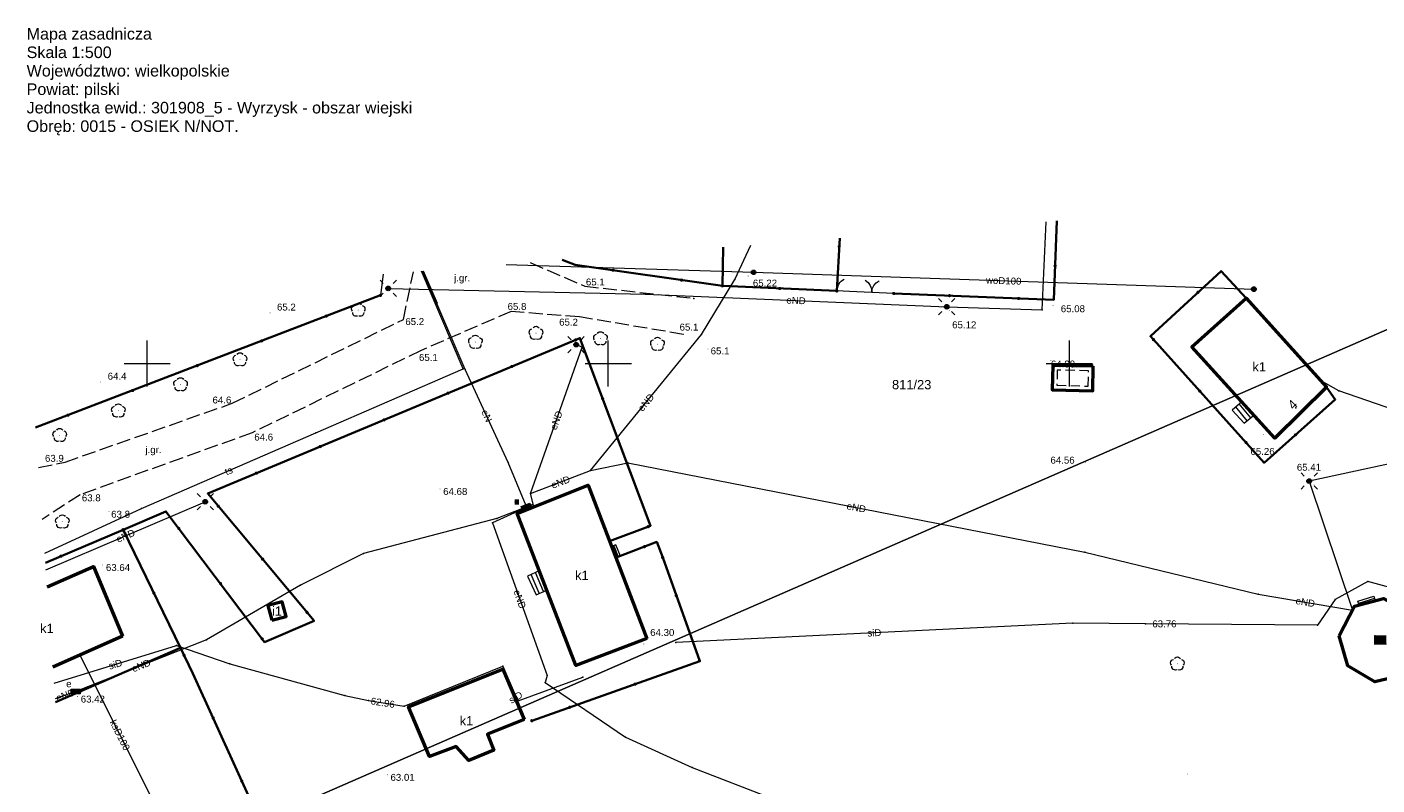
# Model space of a CAD drawing. Extents: x 6453237 to 6453735, y 5887843 to 5888051.
# Tile 9 of 11: x 6453237 to 6453383, y 5887954 to 5888036. Entities that reach past the tile are written whole.
import ezdxf
from ezdxf.enums import TextEntityAlignment as Align

# ---------------------------------------------------------------- set-up
doc = ezdxf.new("R2010")
doc.units = 0
doc.header["$PDSIZE"] = 0.75
doc.linetypes.add('PRZER2-1', pattern=[3, 2, -1])
doc.linetypes.add('PRZER3-1', pattern=[4, 3, -1])
doc.layers.get('0').update_dxf_attribs({"linetype": 'CONTINUOUS', "lineweight": 13})
for name, color, linetype, lineweight in [('GEPADR', 7, 'CONTINUOUS', 18), ('GEPADR_O', 7, 'CONTINUOUS', 18), ('GESBZO', 7, 'CONTINUOUS', 50), ('GESBZO_O', 7, 'CONTINUOUS', 50), ('GESDZI', 7, 'CONTINUOUS', 18), ('GESDZI_O', 7, 'CONTINUOUS', 18), ('GESSCH', 7, 'CONTINUOUS', 18), ('GSLKBR', 7, 'CONTINUOUS', 18), ('GSLKFU', 7, 'CONTINUOUS', 18), ('GSLKOG', 7, 'CONTINUOUS', 35), ('GSPPRB', 7, 'CONTINUOUS', 18), ('GSPWPN', 7, 'CONTINUOUS', 13), ('GSPWPN_O', 7, 'CONTINUOUS', 13), ('GSPWPS', 7, 'CONTINUOUS', 13), ('GSPWPS_O', 7, 'CONTINUOUS', 13), ('GSSBUD', 7, 'CONTINUOUS', 50), ('GSSBZO', 7, 'CONTINUOUS', 50), ('GSSBZO_O', 7, 'CONTINUOUS', 50), ('GSSKOA', 7, 'PRZER3-1', 18), ('GSSKOA_O', 7, 'PRZER3-1', 18), ('GULLOB', 7, 'CONTINUOUS', 35), ('GULSPR', 7, 'CONTINUOUS', 18), ('GULSPR_O', 7, 'CONTINUOUS', 18), ('GUPELA', 7, 'CONTINUOUS', 18), ('GUPIKP', 7, 'CONTINUOUS', 18), ('GUPPRZ', 7, 'CONTINUOUS', 18), ('GUPPRZ_O', 7, 'CONTINUOUS', 18)]:
    doc.layers.add(name, color=color, linetype=linetype, lineweight=lineweight)
for name, color, linetype, lineweight, true_color in [('GSPRDL', 7, 'CONTINUOUS', 18, 0x008000), ('GULEPR', 1, 'CONTINUOUS', 18, 0xff0000), ('GULEPR_O', 1, 'CONTINUOUS', 18, 0xff0000), ('GULKPR', 7, 'CONTINUOUS', 18, 0x803300), ('GULKPR_O', 7, 'CONTINUOUS', 18, 0x803300), ('GULTPR', 7, 'CONTINUOUS', 18, 0xff9100), ('GULTPR_O', 7, 'CONTINUOUS', 18, 0xff9100), ('GULWPR', 5, 'CONTINUOUS', 18, 0x0000ff), ('GULWPR_O', 5, 'CONTINUOUS', 18, 0x0000ff), ('GUPESE', 1, 'CONTINUOUS', 18, 0xff0000), ('GUPESE_O', 1, 'CONTINUOUS', 18, 0xff0000)]:
    doc.layers.add(name, color=color, linetype=linetype, lineweight=lineweight, true_color=true_color)
doc.styles.add('GEO-INFO', font='arial.ttf')

# ---------------------------------------------------------------- blocks, each defined once
blk = doc.blocks.new('KOLO')
blk.add_hatch(color=0).paths.add_polyline_path([(-0.5, 0), (-0.482963, -0.12941), (-0.433013, -0.25), (-0.353553, -0.353553), (-0.25, -0.433013), (-0.12941, -0.482963), (0, -0.5), (0.12941, -0.482963), (0.25, -0.433013), (0.353553, -0.353553), (0.433013, -0.25), (0.482963, -0.12941), (0.5, 0), (0.482963, 0.12941), (0.433013, 0.25), (0.353553, 0.353553), (0.25, 0.433013), (0.12941, 0.482963), (0, 0.5), (-0.12941, 0.482963), (-0.25, 0.433013), (-0.353553, 0.353553), (-0.433013, 0.25), (-0.482963, 0.12941)])
blk = doc.blocks.new('SPDLP')
blk.add_hatch(color=0).paths.add_polyline_path([(0, -0.09), (0.027812, -0.085595), (0.052901, -0.072812), (0.072812, -0.052901), (0.085595, -0.027812), (0.09, 0), (0.085595, 0.027812), (0.072812, 0.052901), (0.052901, 0.072812), (0.027812, 0.085595), (0, 0.09), (-0.027812, 0.085595), (-0.052901, 0.072812), (-0.072812, 0.052901), (-0.085595, 0.027812), (-0.09, 0), (-0.085595, -0.027812), (-0.072812, -0.052901), (-0.052901, -0.072812), (-0.027812, -0.085595)])
at = {"color": 0}
for points in [[(-1.271938, -0.268652), (-1.40916, -0.048001), (-1.462858, 0.20623), (-1.426585, 0.463525), (-1.304695, 0.693003), (-1.11182, 0.867117), (-0.871109, 0.964971)], [(-0.648554, 1.126667), (-0.481106, 1.325358), (-0.255912, 1.454989), (0, 1.5), (0.255912, 1.454989), (0.481106, 1.325358), (0.648554, 1.126667)], [(0.871109, 0.964971), (1.11182, 0.867117), (1.304695, 0.693003), (1.426585, 0.463525), (1.462858, 0.20623), (1.40916, -0.048001), (1.271938, -0.268652)], [(-0.137547, -1.292703), (-0.389802, -1.355024), (-0.648184, -1.327532), (-0.881678, -1.213525), (-1.062258, -1.026689), (-1.168249, -0.78945), (-1.186929, -0.530282)], [(1.186929, -0.530282), (1.168249, -0.78945), (1.062258, -1.026689), (0.881678, -1.213525), (0.648184, -1.327532), (0.389802, -1.355024), (0.137547, -1.292703)]]:
    blk.add_lwpolyline(points, dxfattribs=at)
blk = doc.blocks.new('SUEO')
blk.add_hatch(color=0).paths.add_polyline_path([(-0.002174, 0.089974), (0.023762, 0.086807), (0.042561, 0.0793), (0.060131, 0.066965), (0.076266, 0.047786), (0.086234, 0.025762), (0.089972, 0.002226), (0.088646, -0.015553), (0.081114, -0.038994), (0.066834, -0.060276), (0.049699, -0.075033), (0.027576, -0.085671), (0.004027, -0.08991), (-0.019639, -0.087831), (-0.040932, -0.080154), (-0.059082, -0.067892), (-0.073734, -0.051607), (-0.08374, -0.032979), (-0.089221, -0.011817), (-0.089063, 0.012951), (-0.082571, 0.035806), (-0.069528, 0.057148), (-0.048957, 0.075519), (-0.026898, 0.085887)])
at = {"color": 0}
for points in [[(-1.767767, 1.767767), (-1.06066, 1.06066)], [(1.767767, 1.767767), (1.06066, 1.06066)], [(-1.767767, -1.767767), (-1.06066, -1.06066)], [(1.767767, -1.767767), (1.06066, -1.06066)]]:
    blk.add_lwpolyline(points, dxfattribs=at)
blk = doc.blocks.new('SZAFA1')
at = {"true_color": 0xffffff}
blk.add_hatch(color=7, dxfattribs=at).paths.add_polyline_path([(-1, -0.5), (1, -0.5), (1, 0.5), (-1, 0.5)])
at = {"color": 0}
blk.add_lwpolyline([(-1, -0.5), (-1, 0.5), (1, 0.5), (1, -0.5)], close=True, dxfattribs=at)
blk = doc.blocks.new('OKRAG_PELNY')
at = {"true_color": 0xffffff}
blk.add_hatch(color=7, dxfattribs=at).paths.add_polyline_path([(-0.5, 0), (-0.482963, -0.12941), (-0.433013, -0.25), (-0.353553, -0.353553), (-0.25, -0.433013), (-0.12941, -0.482963), (0, -0.5), (0.12941, -0.482963), (0.25, -0.433013), (0.353553, -0.353553), (0.433013, -0.25), (0.482963, -0.12941), (0.5, 0), (0.482963, 0.12941), (0.433013, 0.25), (0.353553, 0.353553), (0.25, 0.433013), (0.12941, 0.482963), (0, 0.5), (-0.12941, 0.482963), (-0.25, 0.433013), (-0.353553, 0.353553), (-0.433013, 0.25), (-0.482963, 0.12941)])
at = {"color": 0}
blk.add_lwpolyline([(0, 0.5), (0.12941, 0.482963), (0.25, 0.433013), (0.353553, 0.353553), (0.433013, 0.25), (0.482963, 0.12941), (0.5, 0), (0.482963, -0.12941), (0.433013, -0.25), (0.353553, -0.353553), (0.25, -0.433013), (0.12941, -0.482963), (0, -0.5), (-0.12941, -0.482963), (-0.25, -0.433013), (-0.353553, -0.353553), (-0.433013, -0.25), (-0.482963, -0.12941), (-0.5, 0), (-0.482963, 0.12941), (-0.433013, 0.25), (-0.353553, 0.353553), (-0.25, 0.433013), (-0.12941, 0.482963)], close=True, dxfattribs=at)
blk = doc.blocks.new('POINT')
at = {"color": 0}
blk.add_point((0, 0), dxfattribs=at)
blk = doc.blocks.new('KTOK04')
at = {"color": 0}
blk.add_lwpolyline([(0, 0), (-0.01711, -0.261052), (-0.068148, -0.517638), (-0.152241, -0.765367), (-0.267949, -1), (-0.413293, -1.217523), (-0.585786, -1.414214), (-0.782477, -1.586707), (-1, -1.732051)], dxfattribs=at)
blk = doc.blocks.new('SLBRA')
at = {"color": 0}
for points in [[(1.732051, 1), (1.414214, 0.585786), (1, 0.267949), (0.517638, 0.068148), (0, 0)], [(0, 0), (0.517638, -0.068148), (1, -0.267949), (1.414214, -0.585786), (1.732051, -1)]]:
    blk.add_lwpolyline(points, dxfattribs=at)

msp = doc.modelspace()

# ---------------------------------------------------------------- hatches: boundary and pattern name
at = {"layer": 'GESBZO_O', "linetype": 'Continuous', "lineweight": 9, "true_color": 0xffffff}
msp.add_hatch(color=7, dxfattribs=at).paths.add_polyline_path([(6453383.05, 5887969.54), (6453383.05, 5887970.55), (6453384.37, 5887970.55), (6453384.37, 5887969.54)], flags=0)
at = {"layer": 'GUPESE_O', "linetype": 'Continuous', "lineweight": 9, "true_color": 0xffffff}
msp.add_hatch(color=7, dxfattribs=at).paths.add_polyline_path([(6453289.83, 5887984.7), (6453289.83, 5887985.27), (6453290.33, 5887985.27), (6453290.33, 5887984.7)], flags=0)

# ---------------------------------------------------------------- linework, layer by layer
at = {"color": 7, "linetype": 'Continuous', "lineweight": 13, "elevation": 100, "flags": 128}
for points in [[(6453250, 5887997.5), (6453250, 5888002.5)], [(6453300, 5887997.5), (6453300, 5888002.5)], [(6453350, 5887997.5), (6453350, 5888002.5)], [(6453247.5, 5888000), (6453252.5, 5888000)], [(6453297.5, 5888000), (6453302.5, 5888000)], [(6453347.5, 5888000), (6453352.5, 5888000)]]:
    msp.add_lwpolyline(points, dxfattribs=at)
at = {"layer": 'GESBZO', "color": 7, "linetype": 'Continuous', "lineweight": 50, "elevation": 10.18}
for points in [[(6453377.89, 5887997.44), (6453372.28, 5887991.9), (6453363.29, 5888001.82), (6453369.17, 5888007.09)], [(6453304.17, 5887970.21), (6453296.47, 5887967.28), (6453290.1, 5887983.76), (6453297.81, 5887986.83)], [(6453379.25, 5887970.49), (6453380.93, 5887973.69), (6453384.08, 5887974.53), (6453387.36, 5887972.78), (6453388.24, 5887969.17), (6453386.64, 5887966.34), (6453383.13, 5887965.5), (6453380.21, 5887967.23)], [(6453290.89, 5887961.42), (6453286.9, 5887959.82), (6453287.57, 5887958.09), (6453284.87, 5887956.99), (6453283.51, 5887958.51), (6453280.62, 5887957.4), (6453278.34, 5887962.79), (6453288.55, 5887966.89)]]:
    msp.add_lwpolyline(points, close=True, dxfattribs=at)
for points in [[(6453239.14, 5887975.79), (6453244.16, 5887978.01), (6453247.33, 5887970.44)], [(6453247.33, 5887970.44), (6453239.77, 5887967.11)]]:
    msp.add_lwpolyline(points, dxfattribs=at)
at = {"layer": 'GESDZI', "color": 7, "linetype": 'Continuous', "lineweight": 18, "elevation": 10.22}
for points in [[(6453428.88, 5888021.82), (6453411.63, 5888014.87), (6453388.68, 5888005.52), (6453242.22, 5887941.65), (6453241.63, 5887941.36)], [(6453242.22, 5887941.65), (6453388.68, 5888005.52), (6453411.63, 5888014.87), (6453426.66, 5888002.8), (6453436.68, 5887969.08), (6453454.71, 5887953.76)]]:
    msp.add_lwpolyline(points, dxfattribs=at)
at = {"layer": 'GESSCH', "color": 7, "linetype": 'Continuous', "lineweight": 18, "elevation": 10.18}
for points in [[(6453367.65, 5887994.96), (6453368.95, 5887993.52), (6453370.01, 5887994.4), (6453368.71, 5887995.84)], [(6453301.31, 5887979.14), (6453300.83, 5887980.36), (6453300.36, 5887980.17), (6453300.82, 5887978.97)], [(6453291.25, 5887976.96), (6453292.17, 5887974.95), (6453293.32, 5887975.44), (6453292.51, 5887977.53)], [(6453381.28, 5887974.26), (6453383.01, 5887974.79), (6453383.17, 5887974.29), (6453381.42, 5887973.82)]]:
    msp.add_lwpolyline(points, close=True, dxfattribs=at)
at = {"layer": 'GESSCH', "color": 7, "linetype": 'Continuous', "lineweight": 18, "elevation": 10.18, "flags": 128}
for points in [[(6453369.29, 5887993.8), (6453368.05, 5887995.3)], [(6453369.68, 5887994.12), (6453368.43, 5887995.62)], [(6453300.59, 5887980.26), (6453301.08, 5887979.06)], [(6453292.51, 5887975.1), (6453291.65, 5887977.14)], [(6453292.97, 5887975.3), (6453292.1, 5887977.34)], [(6453383.09, 5887974.54), (6453381.36, 5887974)]]:
    msp.add_lwpolyline(points, dxfattribs=at)
at = {"layer": 'GSLKBR', "color": 7, "linetype": 'Continuous', "lineweight": 18, "elevation": 10.18}
for points in [[(6453275.6, 5888009.68), (6453275.3, 5888007.39)], [(6453330.95, 5888007.59), (6453326.16, 5888007.81)]]:
    msp.add_lwpolyline(points, dxfattribs=at)
at = {"layer": 'GSLKFU', "color": 7, "linetype": 'Continuous', "lineweight": 18, "elevation": 10.18}
msp.add_lwpolyline([(6453326.16, 5888007.81), (6453324.78, 5888007.86)], dxfattribs=at)
at = {"layer": 'GSLKOG', "color": 7, "linetype": 'Continuous', "lineweight": 35, "elevation": 10.18}
for points in [[(6453330.95, 5888007.59), (6453348.3, 5888006.89), (6453348.64, 5888015.47)], [(6453325.09, 5888013.6), (6453324.78, 5888007.86)], [(6453312.44, 5888012.6), (6453312.38, 5888008.41)], [(6453294.99, 5888011.22), (6453296.39, 5888010.7), (6453312.38, 5888008.41)], [(6453369.17, 5888007.09), (6453366.45, 5888010.02), (6453358.79, 5888002.96), (6453371.12, 5887989.25), (6453378.84, 5887996.09), (6453377.89, 5887997.44)], [(6453312.38, 5888008.41), (6453324.78, 5888007.86)], [(6453237.9, 5887993.05), (6453275.3, 5888007.39)], [(6453300.14, 5887980.75), (6453304.58, 5887982.42), (6453296.92, 5888002.75), (6453256.56, 5887985.92), (6453268.1, 5887972.1), (6453262.73, 5887969.82), (6453252.03, 5887983.98), (6453247.38, 5887981.99), (6453253.6, 5887969.19), (6453254.95, 5887966.42), (6453262.1, 5887950.68)], [(6453247.38, 5887981.99), (6453238.95, 5887978.4)], [(6453305.9, 5887978.97), (6453305.25, 5887980.67), (6453300.87, 5887978.97)], [(6453305.9, 5887978.97), (6453309.91, 5887967.73), (6453291.7, 5887961.29)], [(6453240.04, 5887963.31), (6453253.6, 5887969.19)]]:
    msp.add_lwpolyline(points, dxfattribs=at)
at = {"layer": 'GSPPRB', "color": 7, "linetype": 'Continuous', "lineweight": 18}
for p in [(6453313.72, 5888009.09, 10.28), (6453275.3, 5888007.39, 10.28), (6453304.02, 5888007.51, 10.28), (6453309.28, 5888007.06, 10.28), (6453369.17, 5888007.09, 10.28), (6453281.41, 5888006.52, 10.28), (6453347.04, 5888005.82, 10.28), (6453310.1, 5888003.15, 10.28), (6453297.15, 5888001.78, 10.28), (6453363.29, 5888001.82, 10.28), (6453284.25, 5887999.41, 10.28), (6453284.49, 5887999.35, 10.28), (6453377.24, 5887998.16, 10.28), (6453377.89, 5887997.44, 10.28), (6453379.23, 5887997.05, 10.28), (6453268.28, 5887992.47, 10.28), (6453372.28, 5887991.9, 10.28), (6453289.14, 5887989.28, 10.28), (6453298.08, 5887988.4, 10.28), (6453302.12, 5887989.24, 10.28), (6453297.81, 5887986.83, 10.28), (6453291.57, 5887985.9, 10.28), (6453249.37, 5887984.28, 10.28), (6453290.1, 5887983.76, 10.28), (6453291.1, 5887984.59, 10.28), (6453291.8, 5887984.72, 10.28), (6453291.92, 5887984.49, 10.28), (6453287.43, 5887982.72, 10.28), (6453287.91, 5887983.21, 10.28), (6453273.46, 5887979.42, 10.28), (6453351.68, 5887979.54, 10.28), (6453244.16, 5887978.01, 10.28), (6453382.37, 5887976.37, 10.28), (6453266.63, 5887975.97, 10.28), (6453370.48, 5887975.02, 10.28), (6453378.81, 5887974.44, 10.28), (6453380.71, 5887973.27, 10.28), (6453380.93, 5887973.69, 10.28), (6453350.39, 5887971.86, 10.28), (6453247.33, 5887970.44, 10.28), (6453358.25, 5887971.79, 10.28), (6453376.91, 5887971.63, 10.28), (6453379.25, 5887970.49, 10.28), (6453253.19, 5887969.46, 10.28), (6453256.44, 5887970.07, 10.28), (6453304.17, 5887970.21, 10.28), (6453307.31, 5887969.77, 10.28), (6453242.68, 5887968.39, 10.28), (6453258.96, 5887967.46, 10.28), (6453288.55, 5887967.21, 10.28), (6453288.55, 5887966.89, 10.28), (6453293.37, 5887966.19, 10.28), (6453296.47, 5887967.28, 10.28), (6453297.22, 5887966.02, 10.28), (6453380.21, 5887967.23, 10.28), (6453293.17, 5887965.44, 10.28), (6453383.13, 5887965.5, 10.28), (6453271.41, 5887964.02, 10.28), (6453273.99, 5887963.49, 10.28), (6453289.88, 5887963.78, 10.28), (6453290.02, 5887963.86, 10.28), (6453290.21, 5887963.43, 10.28), (6453277.85, 5887962.87, 10.28), (6453278.34, 5887962.79, 10.28), (6453290.89, 5887961.42, 10.28), (6453286.9, 5887959.82, 10.28), (6453301.85, 5887959.52, 10.28), (6453280.62, 5887957.4, 10.28), (6453283.51, 5887958.51, 10.28), (6453287.57, 5887958.09, 10.28), (6453284.87, 5887956.99, 10.28), (6453309.09, 5887956.22, 10.28)]:
    msp.add_point(p, dxfattribs=at)
at = {"layer": 'GSSBUD', "color": 7, "linetype": 'Continuous', "lineweight": 50, "elevation": 10.18}
msp.add_lwpolyline([(6453352.59, 5887999.7), (6453348.2, 5887999.8), (6453348.13, 5887997.15), (6453352.53, 5887997.04)], close=True, dxfattribs=at)
at = {"layer": 'GSSBUD', "color": 7, "linetype": 'PRZER2-1', "lineweight": 18, "ltscale": 0.5, "elevation": 10.18}
msp.add_lwpolyline([(6453352.08, 5887999.21), (6453348.69, 5887999.29), (6453348.65, 5887997.64), (6453352.04, 5887997.55)], close=True, dxfattribs=at)
at = {"layer": 'GSSBZO', "color": 7, "linetype": 'Continuous', "lineweight": 50, "elevation": 10.18}
msp.add_lwpolyline([(6453263.5, 5887972.18), (6453265.06, 5887972.59), (6453264.64, 5887974.18), (6453263.08, 5887973.77)], close=True, dxfattribs=at)
at = {"layer": 'GSSKOA', "color": 7, "linetype": 'PRZER3-1', "lineweight": 18, "ltscale": 0.5, "elevation": 10.18}
for points in [[(6453238.21, 5887988.74), (6453241.09, 5887989.32), (6453259.22, 5887995.69), (6453277.78, 5888004.77), (6453278.86, 5888009.94)], [(6453291.54, 5888010.94), (6453297.45, 5888008.37), (6453309.28, 5888007.06)], [(6453308.16, 5888003.16), (6453296.87, 5888005.04), (6453289.46, 5888005.64), (6453279.7, 5888001.41), (6453261.37, 5887992.49), (6453242.72, 5887985.78), (6453238.61, 5887983.11)]]:
    msp.add_lwpolyline(points, dxfattribs=at)
at = {"layer": 'GULEPR', "color": 1, "linetype": 'Continuous', "lineweight": 18, "true_color": 0xff0000, "elevation": 10.14}
for points in [[(6453415.56, 5888020.77), (6453393.26, 5887990.96), (6453376.01, 5887987.26), (6453380.71, 5887973.27)], [(6453276.13, 5888008.14), (6453304.02, 5888007.51), (6453336.7, 5888006.15), (6453347.04, 5888005.82), (6453347.48, 5888015.37)], [(6453298.08, 5887988.4), (6453310.1, 5888003.15), (6453313.72, 5888009.09), (6453315.45, 5888012.84)], [(6453291.11, 5887984.46), (6453291.1, 5887984.59), (6453289.14, 5887989.28), (6453284.49, 5887999.35), (6453281.41, 5888006.52), (6453279.9, 5888010.02)], [(6453291.92, 5887984.49), (6453291.57, 5887985.9), (6453297.15, 5888001.78), (6453296.51, 5888002.04)], [(6453291.57, 5887985.9), (6453298.08, 5887988.4)], [(6453298.08, 5887988.4), (6453302.12, 5887989.24), (6453351.68, 5887979.54), (6453370.48, 5887975.02)], [(6453239.01, 5887977.63), (6453256.29, 5887985.02)], [(6453291.8, 5887984.72), (6453287.91, 5887983.21), (6453273.46, 5887979.42), (6453266.63, 5887975.97), (6453256.44, 5887970.07), (6453242.24, 5887964.47)], [(6453291.8, 5887984.72), (6453287.43, 5887982.72), (6453293.37, 5887966.19), (6453293.17, 5887965.44), (6453301.85, 5887959.52), (6453309.09, 5887956.22), (6453317.88, 5887952.83)], [(6453291.92, 5887984.49), (6453291.8, 5887984.72)], [(6453370.48, 5887975.02), (6453380.71, 5887973.27)], [(6453242.24, 5887964.47), (6453240.02, 5887963.66)]]:
    msp.add_lwpolyline(points, dxfattribs=at)
at = {"layer": 'GULKPR', "color": 36, "linetype": 'Continuous', "lineweight": 18, "true_color": 0x803300, "elevation": 10.14}
msp.add_lwpolyline([(6453242.68, 5887968.39), (6453251.39, 5887951.07)], dxfattribs=at)
at = {"layer": 'GULLOB', "color": 7, "linetype": 'Continuous', "lineweight": 35, "elevation": 10.12}
msp.add_lwpolyline([(6453281.41, 5888006.52), (6453279.9, 5888010.02)], dxfattribs=at)
at = {"layer": 'GULSPR', "color": 7, "linetype": 'Continuous', "lineweight": 18, "elevation": 10.14}
for points in [[(6453391.38, 5887992.85), (6453379.23, 5887997.05), (6453377.24, 5887998.16)], [(6453385.15, 5887975.62), (6453382.37, 5887976.37), (6453378.81, 5887974.44), (6453376.91, 5887971.63), (6453358.25, 5887971.79), (6453350.39, 5887971.86), (6453307.31, 5887969.77)], [(6453239.9, 5887965.35), (6453253.19, 5887969.46), (6453258.96, 5887967.46), (6453271.41, 5887964.02), (6453273.99, 5887963.49), (6453277.85, 5887962.87), (6453288.55, 5887967.21), (6453290.02, 5887963.86), (6453290.21, 5887963.43), (6453297.22, 5887966.02)], [(6453290.02, 5887963.86), (6453289.88, 5887963.78)]]:
    msp.add_lwpolyline(points, dxfattribs=at)
at = {"layer": 'GULTPR', "color": 30, "linetype": 'Continuous', "lineweight": 18, "true_color": 0xff9100, "elevation": 10.14}
msp.add_lwpolyline([(6453238.88, 5887979.44), (6453249.37, 5887984.28), (6453268.28, 5887992.47), (6453284.25, 5887999.41), (6453279.74, 5888010.01)], dxfattribs=at)
at = {"layer": 'GULWPR', "color": 5, "linetype": 'Continuous', "lineweight": 18, "true_color": 0x0000ff, "elevation": 10.14}
msp.add_lwpolyline([(6453288.93, 5888010.74), (6453315.76, 5888009.88), (6453370.01, 5888008.05)], dxfattribs=at)

# ---------------------------------------------------------------- block references
at = {"layer": 'GEPADR', "color": 7, "lineweight": 18}
msp.add_blockref('POINT', (6453374.56, 5887995.2, 10.28), dxfattribs=at)
at = {"layer": 'GSLKBR', "color": 7, "lineweight": 18, "xscale": 0.75, "yscale": 0.75, "rotation": 87.37299400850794}
msp.add_blockref('SLBRA', (6453328.56, 5888007.7, 10.18), dxfattribs=at)
at = {"layer": 'GSLKFU', "color": 7, "lineweight": 18, "xscale": 0.75, "yscale": 0.75, "rotation": 178.0572540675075}
msp.add_blockref('KTOK04', (6453324.78, 5888007.86, 10.18), dxfattribs=at)
at = {"layer": 'GSLKOG', "color": 7, "lineweight": 35, "xscale": 0.35, "yscale": 0.35}
for p in [(6453325.04, 5888012.69, 10.18), (6453300.52, 5888010.11, 10.18), (6453348.45, 5888010.58, 10.18), (6453307.94, 5888009.04, 10.18), (6453312.38, 5888008.41, 10.18), (6453312.38, 5888008.41, 10.18), (6453312.38, 5888008.41, 10.18), (6453275.3, 5888007.39, 10.18), (6453318.58, 5888008.13, 10.18), (6453324.78, 5888007.86, 10.18), (6453324.78, 5888007.86, 10.18), (6453330.95, 5888007.59, 10.18), (6453337, 5888007.35, 10.18), (6453344.5, 5888007.05, 10.18), (6453363.94, 5888007.71, 10.18), (6453369.17, 5888007.09, 10.18), (6453269.42, 5888005.14, 10.18), (6453262.42, 5888002.45, 10.18), (6453296.45, 5888002.55, 10.18), (6453359.12, 5888002.59, 10.18), (6453255.42, 5887999.77, 10.18), (6453289.53, 5887999.67, 10.18), (6453248.42, 5887997.08, 10.18), (6453282.61, 5887996.78, 10.18), (6453364.14, 5887997.01, 10.18), (6453377.89, 5887997.44, 10.18), (6453299.38, 5887996.2, 10.18), (6453241.41, 5887994.4, 10.18), (6453275.69, 5887993.89, 10.18), (6453374.53, 5887992.27, 10.18), (6453268.76, 5887991, 10.18), (6453369.15, 5887991.44, 10.18), (6453261.84, 5887988.12, 10.18), (6453302.03, 5887989.18, 10.18), (6453257.7, 5887984.55, 10.18), (6453247.38, 5887981.99, 10.18), (6453247.44, 5887981.87, 10.18), (6453253.42, 5887982.13, 10.18), (6453304.32, 5887982.32, 10.18), (6453300.14, 5887980.75, 10.18), (6453240.64, 5887979.12, 10.18), (6453300.87, 5887978.97, 10.18), (6453303.91, 5887980.15, 10.18), (6453305.9, 5887978.97, 10.18), (6453305.9, 5887978.97, 10.18), (6453262.51, 5887978.8, 10.18), (6453257.95, 5887976.15, 10.18), (6453250.72, 5887975.13, 10.18), (6453307.37, 5887974.85, 10.18), (6453267.32, 5887973.04, 10.18), (6453262.47, 5887970.16, 10.18), (6453253.6, 5887969.19, 10.18), (6453249.63, 5887967.47, 10.18), (6453253.99, 5887968.38, 10.18), (6453309.89, 5887967.79, 10.18), (6453242.75, 5887964.48, 10.18), (6453302.89, 5887965.25, 10.18), (6453257.15, 5887961.58, 10.18), (6453295.82, 5887962.75, 10.18), (6453291.7, 5887961.29, 10.18), (6453260.25, 5887954.75, 10.18)]:
    msp.add_blockref('KOLO', p, dxfattribs=at)
at = {"layer": 'GSPRDL', "color": 96, "lineweight": 18, "true_color": 0x008000, "xscale": 0.5, "yscale": 0.5}
for p in [(6453272.88, 5888005.79, 10.12), (6453292.16, 5888003.29, 10.12), (6453285.59, 5888002.32, 10.12), (6453299.15, 5888002.7, 10.12), (6453305.33, 5888002.1, 10.12), (6453260.06, 5888000.42, 10.12), (6453253.61, 5887997.71, 10.12), (6453246.87, 5887994.88, 10.12), (6453240.51, 5887992.22, 10.12), (6453240.79, 5887982.85, 10.12), (6453361.71, 5887967.46, 10.12)]:
    msp.add_blockref('SPDLP', p, dxfattribs=at)
at = {"layer": 'GSPWPN', "color": 7, "lineweight": 13, "xscale": 0.09, "yscale": 0.09}
for p in [(6453297.45, 5888008.37, 10.08), (6453263.32, 5888005.49, 10.08), (6453289.46, 5888005.64, 10.08), (6453277.78, 5888004.77, 10.08), (6453296.87, 5888005.04, 10.08), (6453308.16, 5888003.16, 10.08), (6453279.7, 5888001.41, 10.08), (6453310.8, 5888001.57, 10.08), (6453244.96, 5887998, 10.08), (6453259.22, 5887995.69, 10.08), (6453261.37, 5887992.49, 10.08), (6453241.09, 5887989.32, 10.08), (6453242.72, 5887985.78, 10.08), (6453245.85, 5887983.94, 10.08)]:
    msp.add_blockref('KOLO', p, dxfattribs=at)
at = {"layer": 'GSPWPS', "color": 7, "lineweight": 13, "xscale": 0.09, "yscale": 0.09}
for p in [(6453315.17, 5888009.48, 10.08), (6453336.98, 5888005.73, 10.08), (6453348.24, 5888006.31, 10.08), (6453348, 5888000.32, 10.08), (6453371.06, 5887992.29, 10.08), (6453351.77, 5887989.26, 10.08), (6453281.74, 5887986.4, 10.08), (6453376.53, 5887986.83, 10.08), (6453245.17, 5887978.16, 10.08), (6453303.85, 5887969.61, 10.08), (6453242.44, 5887963.9, 10.08), (6453276.03, 5887955.43, 10.08), (6453362.84, 5887955.52, 10.08)]:
    msp.add_blockref('KOLO', p, dxfattribs=at)
at = {"layer": 'GUPELA', "color": 7, "lineweight": 18, "xscale": 0.5, "yscale": 0.5}
for name, p in [('SUEO', (6453276.13, 5888008.14, 10.15)), ('OKRAG_PELNY', (6453276.13, 5888008.14, 10.16)), ('SUEO', (6453336.7, 5888006.15, 10.15)), ('OKRAG_PELNY', (6453336.7, 5888006.15, 10.16)), ('SUEO', (6453296.51, 5888002.04, 10.15)), ('OKRAG_PELNY', (6453296.51, 5888002.04, 10.16)), ('SUEO', (6453376.01, 5887987.26, 10.15)), ('OKRAG_PELNY', (6453376.01, 5887987.26, 10.16)), ('SUEO', (6453256.29, 5887985.02, 10.15)), ('OKRAG_PELNY', (6453256.29, 5887985.02, 10.16))]:
    msp.add_blockref(name, p, dxfattribs=at)
at = {"layer": 'GUPESE', "color": 1, "lineweight": 18, "true_color": 0xff0000, "xscale": 0.5, "yscale": 0.5, "rotation": 21.53090458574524}
msp.add_blockref('SZAFA1', (6453291.11, 5887984.46, 10.16), dxfattribs=at)
at = {"layer": 'GUPESE', "color": 1, "lineweight": 18, "true_color": 0xff0000, "xscale": 0.5, "yscale": 0.5}
msp.add_blockref('SZAFA1', (6453242.24, 5887964.47, 10.16), dxfattribs=at)
at = {"layer": 'GUPIKP', "color": 5, "lineweight": 18, "true_color": 0x0000ff, "xscale": 0.5, "yscale": 0.5}
for p in [(6453315.76, 5888009.88, 10.16), (6453370.01, 5888008.05, 10.16)]:
    msp.add_blockref('OKRAG_PELNY', p, dxfattribs=at)
at = {"layer": 'GUPPRZ', "color": 7, "lineweight": 18}
for p in [(6453358.25, 5887971.79, 10.16), (6453273.99, 5887963.49, 10.16)]:
    msp.add_blockref('POINT', p, dxfattribs=at)

# ---------------------------------------------------------------- texts
at = {"color": 7, "linetype": 'Continuous', "lineweight": 0, "style": 'GEO-INFO'}
for s, p in [('Mapa zasadnicza', (6453236.92, 5888035.1)), ('Skala 1:500', (6453236.92, 5888033.1)), ('Województwo: wielkopolskie', (6453236.92, 5888031.1)), ('Powiat: pilski', (6453236.92, 5888029.1)), ('Jednostka ewid.: 301908_5 - Wyrzysk - obszar wiejski', (6453236.92, 5888027.1)), ('Obręb: 0015 - OSIEK N/NOT. ', (6453236.92, 5888025.1))]:
    msp.add_text(s, height=1.25, dxfattribs=at).set_placement(p)
at = {"layer": 'GEPADR_O', "color": 7, "linetype": 'Continuous', "lineweight": 0, "style": 'GEO-INFO'}
msp.add_text('4', height=1, rotation=44.6403, dxfattribs=at).set_placement((6453374.56, 5887995.2, 10.8), align=Align.CENTER)
at = {"layer": 'GESBZO_O', "color": 7, "linetype": 'Continuous', "lineweight": 0, "style": 'GEO-INFO'}
for p in [(6453370.59, 5887999.64, 10.8), (6453297.13, 5887977.05, 10.8), (6453239.12, 5887971.3, 10.8), (6453383.75, 5887970.04, 10.8), (6453284.62, 5887961.29, 10.8)]:
    msp.add_text('k1', height=1, dxfattribs=at).set_placement(p, align=Align.MIDDLE_CENTER)
at = {"layer": 'GESDZI_O', "color": 7, "linetype": 'Continuous', "lineweight": 0, "style": 'GEO-INFO'}
msp.add_text('811/23', height=1, dxfattribs=at).set_placement((6453332.9, 5887997.71, 10.81), align=Align.MIDDLE_CENTER)
at = {"layer": 'GSPWPN_O', "color": 7, "linetype": 'Continuous', "lineweight": 0, "style": 'GEO-INFO'}
for s, p in [('65.1', (6453297.57, 5888008.46, 10.8)), ('65.2', (6453264.07, 5888005.74, 10.8)), ('65.8', (6453289.08, 5888005.81, 10.8)), ('65.2', (6453277.99, 5888004.17, 10.8)), ('65.2', (6453294.67, 5888004.11, 10.8)), ('65.1', (6453307.73, 5888003.57, 10.8)), ('65.1', (6453311.1, 5888000.99, 10.8)), ('65.1', (6453279.47, 5888000.28, 10.8)), ('64.4', (6453245.71, 5887998.25, 10.8)), ('64.6', (6453257.08, 5887995.67, 10.8)), ('64.6', (6453261.61, 5887991.65, 10.8)), ('63.9', (6453238.91, 5887989.35, 10.8)), ('63.8', (6453242.91, 5887985.07, 10.8)), ('63.8', (6453246.09, 5887983.29, 10.8))]:
    msp.add_text(s, height=0.75, dxfattribs=at).set_placement(p)
at = {"layer": 'GSPWPS_O', "color": 7, "linetype": 'Continuous', "lineweight": 0, "style": 'GEO-INFO'}
for s, p in [('65.22', (6453315.68, 5888009.09, 10.8)), ('65.08', (6453349.07, 5888006.31, 10.8)), ('65.12', (6453337.29, 5888004.57, 10.8)), ('64.98', (6453348, 5888000.32, 10.8)), ('65.26', (6453369.64, 5887990.85, 10.8)), ('64.56', (6453347.95, 5887989.9, 10.8)), ('65.41', (6453374.67, 5887989.13, 10.8)), ('64.68', (6453282.09, 5887986.51, 10.8)), ('63.64', (6453245.52, 5887978.27, 10.8)), ('64.30', (6453304.54, 5887971.23, 10.8)), ('63.42', (6453242.79, 5887964.01, 10.8)), ('63.01', (6453276.38, 5887955.53, 10.8))]:
    msp.add_text(s, height=0.75, dxfattribs=at).set_placement(p, align=Align.TOP_LEFT)
at = {"layer": 'GSSBZO_O', "color": 7, "linetype": 'Continuous', "lineweight": 0, "style": 'GEO-INFO'}
msp.add_text('i1', height=1, dxfattribs=at).set_placement((6453264.07, 5887973.18, 10.8), align=Align.MIDDLE_CENTER)
at = {"layer": 'GSSKOA_O', "color": 7, "linetype": 'Continuous', "lineweight": 0, "style": 'GEO-INFO'}
for p in [(6453284.15, 5888009.27, 10.8), (6453250.68, 5887990.66, 10.8)]:
    msp.add_text('j.gr.', height=0.75, dxfattribs=at).set_placement(p, align=Align.MIDDLE_CENTER)
at = {"layer": 'GULEPR_O', "color": 1, "linetype": 'Continuous', "lineweight": 0, "true_color": 0xff0000, "style": 'GEO-INFO'}
for s, rotation, p in [('eND', 357.6245, (6453320.36, 5888006.83, 10.8)), ('eND', 50.8211, (6453304.09, 5887995.78, 10.8)), ('eN', 294.786, (6453286.82, 5887994.32, 10.8)), ('eND', 70.6305, (6453294.36, 5887993.84, 10.8)), ('eND', 21.049, (6453294.83, 5887987.15, 10.8)), ('eND', 348.9272, (6453326.9, 5887984.39, 10.8)), ('eND', 23.1651, (6453247.65, 5887981.32, 10.8)), ('eND', 289.7575, (6453290.4, 5887974.46, 10.8)), ('eND', 350.2541, (6453375.59, 5887974.14, 10.8)), ('eND', 21.5301, (6453249.34, 5887967.27, 10.8)), ('eND', 19.9233, (6453241.13, 5887964.07, 10.8))]:
    msp.add_text(s, height=0.75, rotation=rotation, dxfattribs=at).set_placement(p, align=Align.MIDDLE_CENTER)
at = {"layer": 'GULKPR_O', "color": 36, "linetype": 'Continuous', "lineweight": 0, "true_color": 0x803300, "style": 'GEO-INFO'}
msp.add_text('ksD100', height=0.75, rotation=296.7039, dxfattribs=at).set_placement((6453247.04, 5887959.73, 10.8), align=Align.MIDDLE_CENTER)
at = {"layer": 'GULSPR_O', "color": 7, "linetype": 'Continuous', "lineweight": 0, "style": 'GEO-INFO'}
for rotation, p in [(2.7703, (6453328.85, 5887970.82, 10.8)), (17.1858, (6453246.54, 5887967.4, 10.8)), (30.3415, (6453289.95, 5887963.82, 10.8))]:
    msp.add_text('siD', height=0.75, rotation=rotation, dxfattribs=at).set_placement(p, align=Align.MIDDLE_CENTER)
at = {"layer": 'GULTPR_O', "color": 30, "linetype": 'Continuous', "lineweight": 0, "true_color": 0xff9100, "style": 'GEO-INFO'}
msp.add_text('ts', height=0.75, rotation=23.4176, dxfattribs=at).set_placement((6453258.83, 5887988.38, 10.8), align=Align.MIDDLE_CENTER)
at = {"layer": 'GULWPR_O', "color": 5, "linetype": 'Continuous', "lineweight": 0, "true_color": 0x0000ff, "style": 'GEO-INFO'}
msp.add_text('woD100', height=0.75, rotation=358.0617, dxfattribs=at).set_placement((6453342.88, 5888008.97, 10.8), align=Align.MIDDLE_CENTER)
at = {"layer": 'GUPESE_O', "color": 1, "linetype": 'Continuous', "lineweight": 0, "true_color": 0xff0000, "style": 'GEO-INFO'}
for p in [(6453290.36, 5887984.71, 10.8), (6453241.79, 5887964.92, 10.8)]:
    msp.add_text('e', height=0.75, dxfattribs=at).set_placement(p, align=Align.RIGHT)
at = {"layer": 'GUPPRZ_O', "color": 7, "linetype": 'Continuous', "lineweight": 0, "style": 'GEO-INFO'}
msp.add_text('63.76', height=0.75, dxfattribs=at).set_placement((6453359, 5887971.79, 10.8), align=Align.MIDDLE_LEFT)
msp.add_text('62.96', height=0.75, rotation=350.9147, dxfattribs=at).set_placement((6453274.25, 5887963.45, 10.8), align=Align.MIDDLE_LEFT)

doc.saveas('drawing.dxf')
